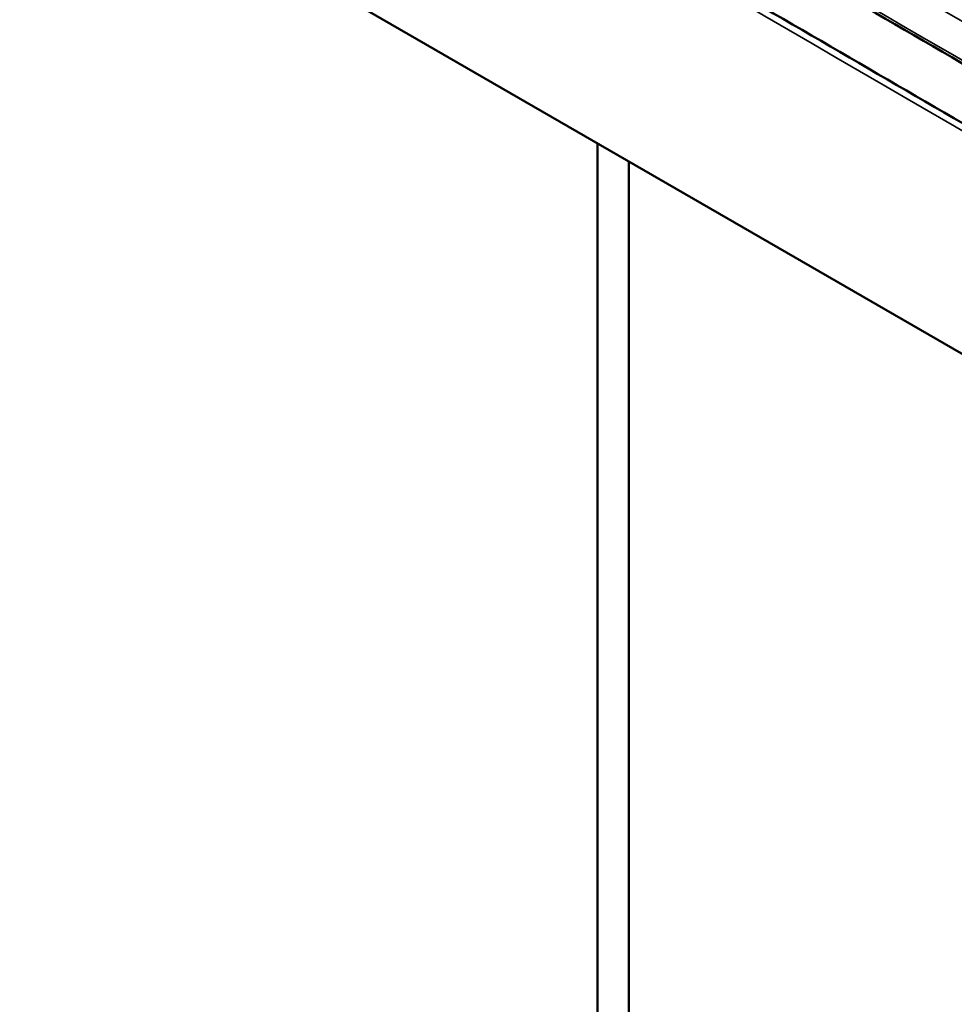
# Model space of a CAD drawing. Header units: inches. Extents: x 0.2 to 50.9, y 0.9 to 32.1.
# Tile 62 of 95: x 45.3 to 46.5, y 10.7 to 11.9. Entities that reach past the tile are written whole.
import ezdxf

# ---------------------------------------------------------------- set-up
doc = ezdxf.new("R2010")
doc.units = ezdxf.units.IN
doc.header["$LTSCALE"] = 1.5
doc.header["$MEASUREMENT"] = 0
doc.layers.add('Visible (ANSI)', color=7, linetype='Continuous', lineweight=50)
doc.layers.add('Visible Narrow (ANSI)', color=7, linetype='Continuous', lineweight=35)

msp = doc.modelspace()

# ---------------------------------------------------------------- linework, layer by layer
at = {"layer": 'Visible (ANSI)'}
for p, q in [((43.622, 13.179), (47.2901, 11.0613)), ((46.0525, 10.2155), (46.0525, 11.7758)), ((46.0931, 10.1921), (46.0931, 11.7523))]:
    msp.add_line(p, q, dxfattribs=at)
for points, knots in [([(47.5269, 11.2931), (47.2657, 11.4463), (47.0044, 11.5991), (46.4818, 11.9036), (46.2205, 12.0555), (45.6979, 12.3581), (45.4366, 12.509), (44.9141, 12.8097), (44.6528, 12.9596), (44.1302, 13.2585), (43.8689, 13.4074), (43.6077, 13.5559)], [4.70445795, 4.70445795, 4.70445795, 4.70445795, 4.70763036, 4.70763036, 4.71080277, 4.71080277, 4.71397519, 4.71397519, 4.7171476, 4.7171476, 4.72032002, 4.72032002, 4.72032002, 4.72032002]), ([(43.5986, 13.484), (43.8598, 13.3356), (44.121, 13.1867), (44.6435, 12.8879), (44.9047, 12.7381), (45.4271, 12.4374), (45.6883, 12.2866), (46.2108, 11.984), (46.472, 11.8322), (46.9944, 11.5277), (47.2556, 11.375), (47.5168, 11.2218)], [1.56286529, 1.56286529, 1.56286529, 1.56286529, 1.5660377, 1.5660377, 1.56921012, 1.56921012, 1.57238253, 1.57238253, 1.57555495, 1.57555495, 1.57872736, 1.57872736, 1.57872736, 1.57872736])]:
    msp.add_open_spline(points, degree=3, knots=knots, dxfattribs=at)
at = {"layer": 'Visible Narrow (ANSI)'}
for major_axis, start_param, end_param in [((174.7235, -302.63), 2.348263, 2.364126), ((-174.6678, 302.5335), 5.489856, 5.505718)]:
    msp.add_ellipse((45.5648, -272.8835), major_axis=major_axis, ratio=0.57735, start_param=start_param, end_param=end_param, dxfattribs=at)
msp.add_open_spline([(48.0197, 11.1775), (47.4853, 11.492), (46.951, 11.805), (46.4166, 12.1165), (45.8823, 12.4266), (45.3479, 12.7351), (44.8136, 13.0421), (44.2792, 13.3476), (43.7449, 13.6516), (43.2106, 13.9541), (43.2106, 13.9541), (43.2106, 13.9541), (43.2105, 13.9541), (43.2105, 13.9541), (43.2105, 13.9541), (43.2105, 13.9541), (43.2105, 13.9541), (43.2105, 13.9541)], degree=9, knots=[0, 0, 0, 0, 0, 0, 0, 0, 0, 0, 0.990099, 0.990099, 0.990099, 0.990099, 0.990099, 0.990099, 0.990099, 0.990099, 0.9901014, 0.9901014, 0.9901014, 0.9901014, 0.9901014, 0.9901014, 0.9901014, 0.9901014, 0.9901014, 0.9901014], dxfattribs=at)
msp.add_open_spline([(47.9689, 11.0877), (46.3662, 12.031), (44.7635, 12.9563), (43.1608, 13.8636)], degree=3, dxfattribs=at)

doc.saveas('drawing.dxf')
